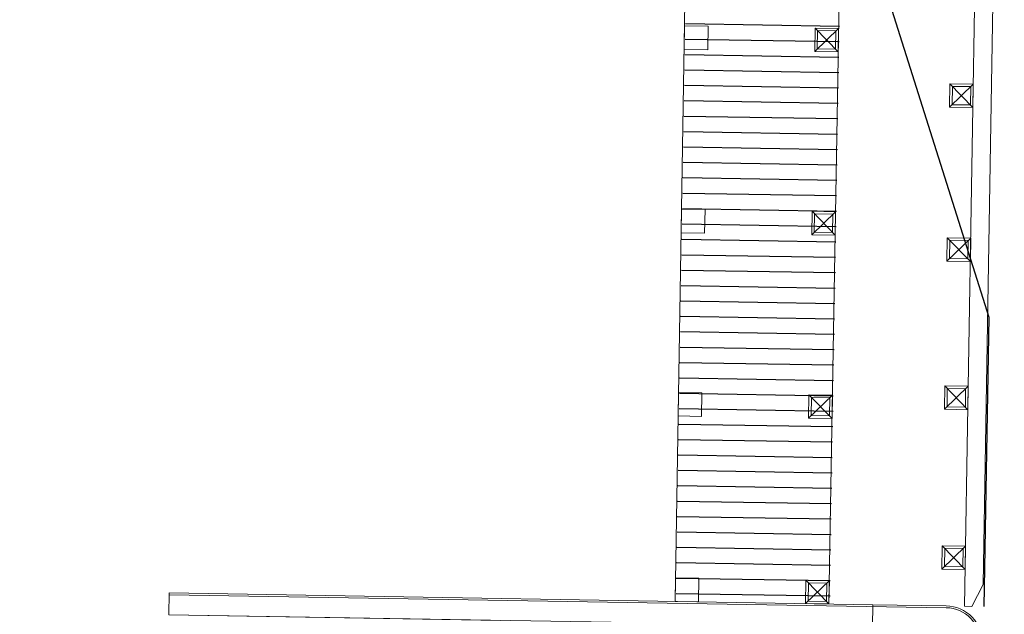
# Model space of a CAD drawing. Header units: metres. Extents: x 239845 to 242720, y 580286 to 584200.
# Tile 47 of 113: x 240080 to 240094, y 583717 to 583725. Entities that reach past the tile are written whole.
import ezdxf

# ---------------------------------------------------------------- set-up
doc = ezdxf.new("R2010")
doc.units = ezdxf.units.M
doc.layers.add('Meerstad  taludlijn-bodem', color=8, linetype='Continuous')
doc.layers.add('Pr- Arcering hout', color=9, linetype='Continuous')
doc.layers.add('Ondergrond Meerstad Kunstwerken', color=1, linetype='Continuous', lineweight=0)

msp = doc.modelspace()

# ---------------------------------------------------------------- linework, layer by layer
at = {"layer": 'Meerstad  taludlijn-bodem', "flags": 128}
msp.add_lwpolyline([(239985.662, 583952.919), (240001.721, 583954.09), (240025.57, 583954.097), (240027.526, 583954.064), (240029.479, 583953.952), (240031.425, 583953.76), (240033.362, 583953.488), (240033.378, 583953.486), (240034.313, 583953.274), (240035.228, 583952.986), (240036.115, 583952.622), (240036.969, 583952.186), (240037.784, 583951.752), (240038.553, 583951.341), (240039.272, 583950.907), (240039.936, 583950.506), (240040.54, 583950.05), (240041.08, 583949.546), (240042.146, 583948.295), (240080.763, 583883.087), (240084.871, 583748.06), (240093.299, 583721.299), (240093.232, 583717.354)], dxfattribs=at)
at = {"layer": 'Ondergrond Meerstad Kunstwerken'}
for points in [[(240093.071, 583717.357), (240092.971, 583717.359), (240093.27, 583735.309), (240093.37, 583735.308), (240093.512, 583734.855), (240093.226, 583717.654)], [(240082.122, 583717.539), (240082.117, 583717.239), (240091.716, 583717.08), (240091.721, 583717.379)]]:
    msp.add_lwpolyline(points, close=True, dxfattribs=at)
for points in [[(240089.021, 583717.424), (240089.157, 583725.592), (240088.102, 583728.941), (240090.316, 583728.902)], [(240091.121, 583717.389), (240091.263, 583725.898), (240090.316, 583728.902)], [(240089.472, 583725.267), (240089.467, 583724.947), (240089.147, 583724.952), (240089.152, 583725.272), (240089.472, 583725.267)], [(240091.252, 583725.237), (240091.246, 583724.917), (240090.926, 583724.922), (240090.932, 583725.242), (240091.252, 583725.237)], [(240091.252, 583725.237), (240090.926, 583724.922)], [(240090.932, 583725.242), (240091.246, 583724.917)], [(240090.966, 583725.207), (240090.962, 583724.957), (240091.212, 583724.953), (240091.216, 583725.203), (240090.966, 583725.207)], [(240092.769, 583724.483), (240092.764, 583724.163), (240093.084, 583724.158), (240093.089, 583724.478), (240092.769, 583724.483)], [(240093.089, 583724.478), (240092.764, 583724.163)], [(240092.769, 583724.483), (240093.084, 583724.158)], [(240092.804, 583724.447), (240092.8, 583724.197), (240093.05, 583724.193), (240093.054, 583724.443), (240092.804, 583724.447)], [(240089.43, 583722.767), (240089.425, 583722.447), (240089.105, 583722.452), (240089.11, 583722.772), (240089.43, 583722.767)], [(240091.21, 583722.737), (240091.205, 583722.417), (240090.885, 583722.423), (240090.89, 583722.743), (240091.21, 583722.737)], [(240091.21, 583722.737), (240090.885, 583722.423)], [(240090.89, 583722.743), (240091.205, 583722.417)], [(240090.925, 583722.707), (240090.92, 583722.457), (240091.17, 583722.453), (240091.174, 583722.703), (240090.925, 583722.707)], [(240092.734, 583722.383), (240092.729, 583722.063), (240093.049, 583722.058), (240093.054, 583722.378), (240092.734, 583722.383)], [(240093.054, 583722.378), (240092.729, 583722.063)], [(240092.734, 583722.383), (240093.049, 583722.058)], [(240092.769, 583722.348), (240092.765, 583722.098), (240093.015, 583722.094), (240093.019, 583722.344), (240092.769, 583722.348)], [(240092.701, 583720.364), (240092.695, 583720.044), (240093.015, 583720.038), (240093.021, 583720.358), (240092.701, 583720.364)], [(240093.021, 583720.358), (240092.695, 583720.044)], [(240092.701, 583720.364), (240093.015, 583720.038)], [(240092.735, 583720.328), (240092.731, 583720.078), (240092.981, 583720.074), (240092.985, 583720.324), (240092.735, 583720.328)], [(240089.389, 583720.267), (240089.383, 583719.947), (240089.063, 583719.953), (240089.069, 583720.273), (240089.389, 583720.267)], [(240091.168, 583720.238), (240091.163, 583719.918), (240090.843, 583719.923), (240090.848, 583720.243), (240091.168, 583720.238)], [(240091.168, 583720.238), (240090.843, 583719.923)], [(240090.848, 583720.243), (240091.163, 583719.918)], [(240090.883, 583720.207), (240090.879, 583719.957), (240091.129, 583719.953), (240091.133, 583720.203), (240090.883, 583720.207)], [(240092.984, 583718.179), (240092.979, 583717.859), (240092.659, 583717.864), (240092.664, 583718.184), (240092.984, 583718.179)], [(240092.984, 583718.179), (240092.659, 583717.864)], [(240092.664, 583718.184), (240092.979, 583717.859)], [(240092.949, 583718.144), (240092.945, 583717.894), (240092.695, 583717.898), (240092.699, 583718.148), (240092.949, 583718.144)], [(240089.347, 583717.739), (240089.341, 583717.419), (240089.021, 583717.424), (240089.027, 583717.744), (240089.347, 583717.739)], [(240091.126, 583717.709), (240091.121, 583717.389), (240090.801, 583717.395), (240090.806, 583717.715), (240091.126, 583717.709)], [(240091.126, 583717.709), (240090.801, 583717.395)], [(240090.806, 583717.715), (240091.12, 583717.389)], [(240090.84, 583717.679), (240090.836, 583717.429), (240091.086, 583717.425), (240091.09, 583717.675), (240090.84, 583717.679)], [(240091.721, 583717.379), (240082.122, 583717.539), (240082.117, 583717.239), (240086.642, 583717.164)]]:
    msp.add_lwpolyline(points, dxfattribs=at)
for points in [[(240082.122, 583717.514), (240092.72, 583717.338, -0.414214), (240093.187, 583716.855)], [(240091.721, 583717.379), (240092.721, 583717.363, -0.414214), (240093.212, 583716.855)]]:
    msp.add_lwpolyline(points, format="xyb", dxfattribs=at)
at = {"layer": 'Pr- Arcering hout'}
for p, q in [((240089.164, 583725.302), (240091.264, 583725.267)), ((240089.161, 583725.092), (240091.26, 583725.057)), ((240089.157, 583724.882), (240091.257, 583724.847)), ((240089.154, 583724.672), (240091.253, 583724.637)), ((240089.15, 583724.462), (240091.25, 583724.427)), ((240089.147, 583724.252), (240091.246, 583724.217)), ((240089.143, 583724.042), (240091.243, 583724.007)), ((240089.14, 583723.832), (240091.239, 583723.797)), ((240089.136, 583723.622), (240091.236, 583723.587)), ((240089.133, 583723.412), (240091.232, 583723.377)), ((240089.129, 583723.202), (240091.229, 583723.167)), ((240089.126, 583722.992), (240091.225, 583722.957)), ((240089.122, 583722.782), (240091.222, 583722.747)), ((240089.119, 583722.572), (240091.218, 583722.537)), ((240089.115, 583722.362), (240091.215, 583722.327)), ((240089.112, 583722.152), (240091.211, 583722.117)), ((240089.108, 583721.942), (240091.208, 583721.907)), ((240089.105, 583721.732), (240091.204, 583721.697)), ((240089.101, 583721.522), (240091.201, 583721.488)), ((240089.098, 583721.312), (240091.197, 583721.278)), ((240089.094, 583721.103), (240091.194, 583721.068)), ((240089.091, 583720.893), (240091.19, 583720.858)), ((240089.087, 583720.683), (240091.187, 583720.648)), ((240089.084, 583720.473), (240091.183, 583720.438)), ((240089.08, 583720.263), (240091.18, 583720.228)), ((240089.077, 583720.053), (240091.176, 583720.018)), ((240089.073, 583719.843), (240091.173, 583719.808)), ((240089.07, 583719.633), (240091.169, 583719.598)), ((240089.066, 583719.423), (240091.166, 583719.388)), ((240089.063, 583719.213), (240091.163, 583719.178)), ((240089.059, 583719.003), (240091.159, 583718.968)), ((240089.056, 583718.793), (240091.156, 583718.758)), ((240089.052, 583718.583), (240091.152, 583718.548)), ((240089.049, 583718.373), (240091.149, 583718.338)), ((240089.045, 583718.163), (240091.145, 583718.128)), ((240089.042, 583717.953), (240091.142, 583717.918)), ((240089.038, 583717.743), (240091.138, 583717.708)), ((240089.035, 583717.533), (240091.135, 583717.498))]:
    msp.add_line(p, q, dxfattribs=at)

doc.saveas('drawing.dxf')
